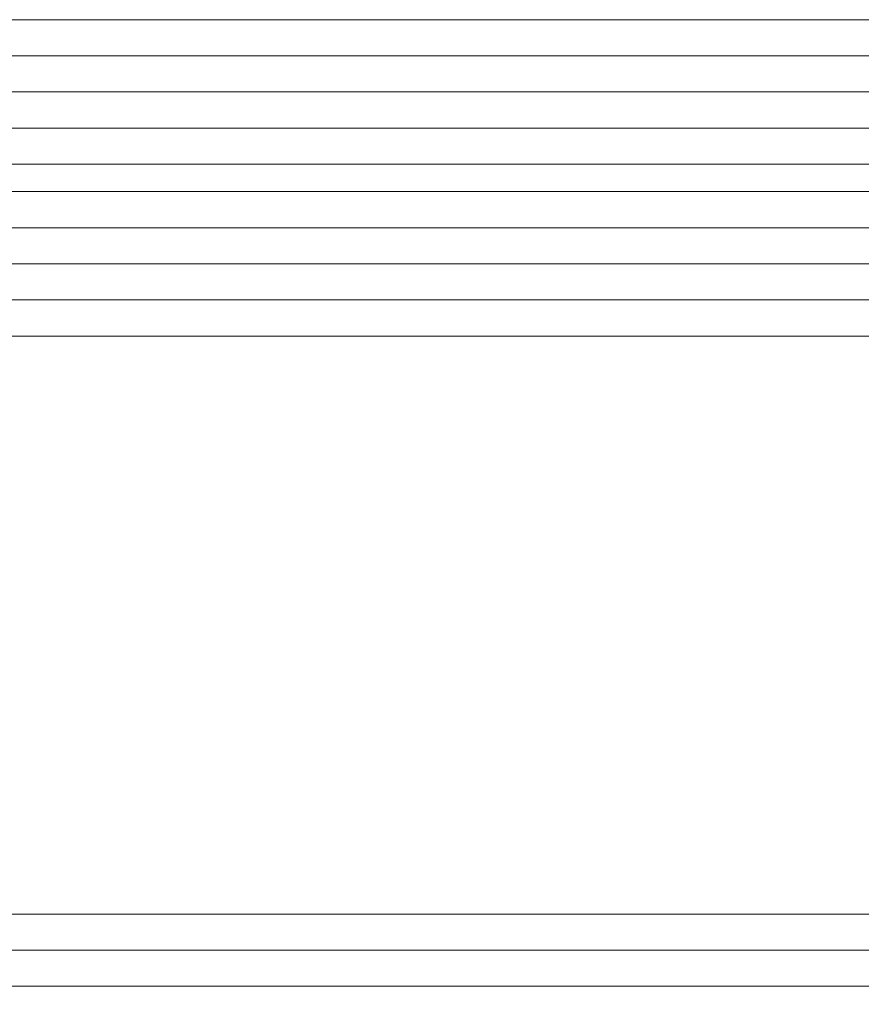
# Model space of a CAD drawing. Header units: inches. Extents: x -96941 to 10978768, y -673 to 1070890.
# Tile 134 of 256: x 59826 to 59849, y 3655 to 3682. Entities that reach past the tile are written whole.
import ezdxf

# ---------------------------------------------------------------- set-up
doc = ezdxf.new("R2010")
doc.units = ezdxf.units.IN
doc.layers.add('_MB_kreskowanie_szklo_0.09', color=157, linetype='Continuous', lineweight=9)
doc.layers.add('_MB_szklo_0.15', color=142, linetype='Continuous', lineweight=15)

# ---------------------------------------------------------------- blocks, each defined once
blk = doc.blocks.new('*U621')
at = {"layer": '_MB_kreskowanie_szklo_0.09'}
for points in [[(0, -24), (918, -24)], [(0, -25), (918, -25)], [(0, -43), (918, -43)], [(0, -44), (918, -44)], [(0, -45), (918, -45)], [(0, -47.76), (918, -47.76)], [(0, -48.76), (918, -48.76)], [(0, -49.76), (918, -49.76)]]:
    blk.add_lwpolyline(points, dxfattribs=at)
at = {"layer": '_MB_szklo_0.15'}
for points in [[(918, -22), (0, -22), (0, -26), (918, -26)], [(918, -42), (0, -42), (0, -46), (918, -46)], [(918, -46), (0, -46), (0, -46.76), (918, -46.76)], [(918, -46.76), (0, -46.76), (0, -50.76), (918, -50.76)]]:
    blk.add_lwpolyline(points, dxfattribs=at)

msp = doc.modelspace()

# ---------------------------------------------------------------- block references
at = {"color": 14, "true_color": 0xa30000, "xscale": -1, "rotation": 180}
msp.add_blockref('*U621', (59803.735, 3631.444), dxfattribs=at)

doc.saveas('drawing.dxf')
